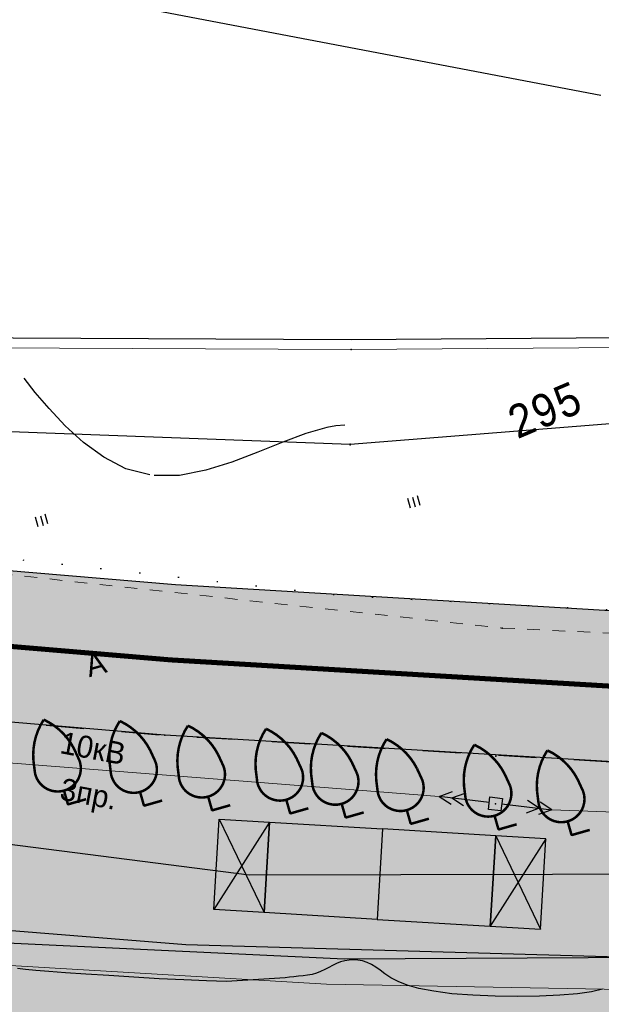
# Model space of a CAD drawing. Extents: x 4085 to 16488, y -65 to 12615.
# Tile 152 of 230: x 15472 to 15519, y 10567 to 10645. Entities that reach past the tile are written whole.
import ezdxf
from ezdxf.xclip import XClip

# ---------------------------------------------------------------- set-up
doc = ezdxf.new("R2010")
doc.units = 0
doc.header["$MEASUREMENT"] = 0
doc.header["$XCLIPFRAME"] = 0
for name, pattern in [('ACAD_ISO03W100', [30, 12, -18]), ('CONTI', [0]), ('STRIHSMALL', [1, 0.5, -0.5]), ('Д_ТРОТ_ТРУБА', [3, 1.5, -1.5]), ('ДОРОГИ_СТРОЯЩ', [9, 8, -1]), ('Контура низ откосов  Штриховая 0.1-0.5 - - - - - - -', [0.6, 0.1, -0.5]), ('РА_КОНТУРЫ', [1.5, 0, -1.5])]:
    doc.linetypes.add(name, pattern=pattern)
doc.layers.get('0').update_dxf_attribs({"color": 250, "linetype": 'CONTI'})
for name, color, linetype in [('(013) Газ', 30, 'ИК_Газопровод -------г--------'), ('(014) Водопровод', 5, 'ИК_Водопровод -------в--------'), ('(022) Возд. Линии', 7, 'Continuous'), ('(025) Дорога', 7, 'Continuous'), ('(035) Откосы', 7, 'Continuous'), ('(036) Растительность', 7, 'Continuous'), ('(037) Контуры', 7, 'Контура низ откосов  Штриховая 0.1-0.5 - - - - - - -'), ('(038) Деревья', 7, 'Continuous'), ('(040) Ограда', 7, 'Continuous'), ('GOR_BDEFAULT', 212, 'CONTI'), ('PI_TTDEFAULT', 5, 'CONTI')]:
    doc.layers.add(name, color=color, linetype=linetype)
doc.layers.add('.', color=7, linetype='Continuous', lineweight=15)
doc.layers.add('0ZG - GOR-INCE', color=5, linetype='Continuous', lineweight=15)
doc.styles.add('BM-431', font='txt')
doc.styles.add('ESKD1', font='times.ttf', dxfattribs={"width": 0.8, "oblique": 14.99430549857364})
doc.styles.add('SHRFT', font='isocteur.ttf', dxfattribs={"width": 0.75})
doc.styles.get("Standard").update_dxf_attribs({"font": 'times.ttf'})
doc.linetypes.add('ИК_Водопровод -------в--------', pattern='A,9,-0.6,["В",Standard,S=1.199999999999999,R=0,X=0,Y=-0.6],-1.199999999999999', length=10.8)
doc.linetypes.add('ИК_Газопровод -------г--------', pattern='A,9,-0.6,["Г",Standard,S=1.199999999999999,R=0,X=0,Y=-0.6],-1.199999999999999', length=10.8)
doc.linetypes.add('ОГРАДА_ГЛИН', pattern='A,4,["|",Standard,S=0.8,R=0,X=0,Y=-0.8],0.5,["|",Standard,S=0.8,R=0,X=0,Y=-0.8],3.5', length=8)
doc.linetypes.add('ОТКОСЫ_НЕУКР', pattern='A,0.5,["|",Standard,S=1.199999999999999,R=0,X=0,Y=-1.199999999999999],1,["|",Standard,S=0.5,R=0,X=0,Y=-0.5],0.5', length=2)

# ---------------------------------------------------------------- blocks, each defined once
blk = doc.blocks.new('wedwedwedewdewd')
at = {"layer": '.', "linetype": 'Continuous'}
h = blk.add_hatch(color=256, dxfattribs=at)
h.dxf.hatch_style = 1
h.set_gradient(color1=(255, 217, 179), color2=(255, 209, 163), one_color=1, tint=0.8199999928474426, name='HEMISPHERICAL')
h.paths.add_polyline_path([(16128.6629179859, 10756.6104308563), (16126.6629179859, 10756.6104308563), (16126.6629179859, 10760.2104308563), (16128.6629179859, 10760.2104308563)])
h.paths.add_polyline_path([(16137.6629179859, 10756.6104308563), (16139.6629179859, 10756.6104308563), (16139.6629179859, 10760.2104308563), (16137.6629179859, 10760.2104308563)])
h = blk.add_hatch(color=256, dxfattribs=at)
h.dxf.hatch_style = 1
h.set_gradient(color1=(255, 127, 127), color2=(255, 133, 133), one_color=1, tint=0.7599999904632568, name='HEMISPHERICAL')
h.paths.add_polyline_path([(16133.1629179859, 10760.2104308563), (16133.1629179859, 10756.6104308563), (16137.6629179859, 10756.6104308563), (16137.6629179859, 10760.2104308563)])
h.paths.add_polyline_path([(16133.1629179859, 10760.2104308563), (16133.1629179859, 10756.6104308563), (16128.6629179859, 10756.6104308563), (16128.6629179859, 10760.2104308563)])
at = {"linetype": 'Continuous'}
for points in [[(16128.6629179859, 10756.6104308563), (16126.6629179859, 10756.6104308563), (16126.6629179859, 10760.2104308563), (16128.6629179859, 10760.2104308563)], [(16133.1629179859, 10760.2104308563), (16133.1629179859, 10756.6104308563), (16128.6629179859, 10756.6104308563), (16128.6629179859, 10760.2104308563)], [(16133.1629179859, 10760.2104308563), (16133.1629179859, 10756.6104308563), (16137.6629179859, 10756.6104308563), (16137.6629179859, 10760.2104308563)], [(16137.6629179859, 10756.6104308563), (16139.6629179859, 10756.6104308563), (16139.6629179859, 10760.2104308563), (16137.6629179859, 10760.2104308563)]]:
    blk.add_lwpolyline(points, close=True, dxfattribs=at)
for points in [[(16126.6629179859, 10760.2104308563), (16128.6629179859, 10756.6104308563)], [(16128.6629179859, 10760.2104308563), (16126.6629179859, 10756.6104308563)], [(16137.6629179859, 10760.2104308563), (16139.6629179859, 10756.6104308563)], [(16139.6629179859, 10760.2104308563), (16137.6629179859, 10756.6104308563)]]:
    blk.add_lwpolyline(points, dxfattribs=at)
blk = doc.blocks.new('Frukt')
at = {"const_width": 0.05}
for points in [[(-0.4205244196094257, 1.022529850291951, -0.1691763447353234), (1e-16, 1.75, -0.2441870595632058)], [(0.4205244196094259, 1.022529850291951, 0.1691763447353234), (1e-16, 1.75, 0.2441870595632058)], [(-0.4584567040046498, 0.7797198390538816, 1.08086464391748), (0.4584567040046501, 0.7797198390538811, 1.08086464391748)]]:
    blk.add_lwpolyline(points, format="xyb", dxfattribs=at)
for points in [[(-0.4205244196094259, 1.022529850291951), (-0.4584567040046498, 0.7797198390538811)], [(0.4205244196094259, 1.022529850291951), (0.4584567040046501, 0.7797198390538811)], [(0, 0), (0, 0.2749118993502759)], [(0, 0), (0.375, 0)]]:
    blk.add_lwpolyline(points, dxfattribs=at)
blk.add_lwpolyline([(0, 0), (0, 0.2749118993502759)])
blk = doc.blocks.new('SAFASDSADSD')
at = {"layer": '(038) Деревья', "color": 253, "linetype": 'Continuous', "xscale": 2, "yscale": 2, "zscale": 2, "rotation": 15.91962328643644}
for p in [(15444.0043858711, 10292.82022309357, -0.674999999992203), (15447.02492116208, 10292.76666642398, -0.6589999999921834), (15449.72946732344, 10292.58138766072, -0.7379999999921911), (15452.83238743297, 10292.45774003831, -0.7429999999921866), (15455.03145638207, 10292.29466730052, -0.8619999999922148), (15457.61921758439, 10292.04487967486, -0.8489999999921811), (15461.1039558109, 10291.82215972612, -0.6479999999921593), (15464.00628420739, 10291.59970560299, -0.8339999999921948)]:
    blk.add_blockref('Frukt', p, dxfattribs=at)
blk = doc.blocks.new('strela1')
at = {"layer": '(022) Возд. Линии'}
for p, q in [((-2, 0), (-1.5, 0.25)), ((0, 0), (-2, 0)), ((-2, 0), (-1.5, -0.25)), ((-1.5, 0), (-1, 0.25)), ((-1.5, 0), (-1, -0.25))]:
    blk.add_line(p, q, dxfattribs=at)
blk = doc.blocks.new('strela2')
at = {"layer": '(022) Возд. Линии'}
for p, q in [((0, 0), (2, 0)), ((1.5, 0), (1, 0.25)), ((1.5, 0), (1, -0.25)), ((2, 0), (1.5, 0.25)), ((2, 0), (1.5, -0.25))]:
    blk.add_line(p, q, dxfattribs=at)
blk = doc.blocks.new('U1062')
blk.add_lwpolyline([(-0.4981749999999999, -0.5072450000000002), (-0.4981749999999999, 0.4927550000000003), (0.5018250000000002, 0.4927550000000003), (0.5018250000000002, -0.5072450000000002)], close=True)
at = {"color": 4, "oblique": 15}
blk.add_attdef('Z', (1.096646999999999, -0.875141), '', height=2, dxfattribs=at)
blk = doc.blocks.new('I04020')
for p, q in [((-0.8, 0), (-0.8, 1.599999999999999)), ((0, 1.599999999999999), (0, 0)), ((0.8, 0), (0.8, 1.599999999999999))]:
    blk.add_line(p, q)
blk = doc.blocks.new('DWQDWQDWQDW')
at = {"layer": '(013) Газ', "color": 253, "elevation": -293.957, "flags": 128}
blk.add_lwpolyline([(16593.83506903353, 8974.110468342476), (16588.96545963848, 8968.736761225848), (16632.98667265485, 8943.083242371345), (16704.89038168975, 8901.987053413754), (16713.49512867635, 8898.601605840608), (16716.29561868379, 8902.06056614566), (16753.91639659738, 8891.037372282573), (16792.22739751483, 8888.710553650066), (16830.89549945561, 8890.879287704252), (16830.50853180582, 8918.83143865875)], dxfattribs=at)
at = {"layer": '(014) Водопровод', "color": 253, "elevation": -0.2139999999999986, "flags": 128}
blk.add_lwpolyline([(16576.37112010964, 8963.692651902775), (16647.22021744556, 8922.774417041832), (16676.61723473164, 8903.063879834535), (16729.17879445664, 8880.612172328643), (16787.81512696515, 8871.698870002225), (16848.04605080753, 8870.409413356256), (16903.72827593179, 8877.875031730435), (16942.08651437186, 8888.592403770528), (16968.85804464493, 8898.019312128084), (16985.97840509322, 8906.188265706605), (17005.34272647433, 8917.325592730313), (17029.56370210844, 8932.37398698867), (17030.32106021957, 8934.643155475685)], dxfattribs=at)
at = {"layer": '(025) Дорога', "color": 253, "linetype": 'Д_ТРОТ_ТРУБА', "elevation": -0.4010000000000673, "flags": 128}
blk.add_lwpolyline([(16566.95710446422, 8968.774648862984), (16581.35964468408, 8962.579843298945), (16593.92467366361, 8956.537509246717), (16606.68271899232, 8949.315799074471), (16619.4903360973, 8941.466356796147), (16632.3521543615, 8933.527680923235), (16644.7375996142, 8925.950764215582), (16657.88819308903, 8918.769131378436), (16670.94665096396, 8911.584201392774), (16683.91161958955, 8904.281972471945), (16697.34266377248, 8897.96886783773), (16711.11165083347, 8892.342929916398), (16724.9216501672, 8887.512931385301), (16739.10714151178, 8883.503847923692), (16753.61875502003, 8880.664484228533), (16784.58704305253, 8877.32039776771), (16810.58901265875, 8875.154393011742), (16851.88239628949, 8872.593959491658), (16870.9045429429, 8873.190305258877), (16896.32836116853, 8876.784183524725), (16922.73497409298, 8884.704644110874), (16937.64509330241, 8890.028293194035), (16946.15470516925, 8892.230724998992), (16961.10083296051, 8897.336424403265), (16974.97421041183, 8903.031104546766), (16988.47571634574, 8909.838002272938), (17001.44256465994, 8917.787105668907), (17014.22299669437, 8926.21469412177), (17017.81314260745, 8929.256083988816)], dxfattribs=at)
at = {"layer": '(035) Откосы', "color": 253, "linetype": 'ОТКОСЫ_НЕУКР', "ltscale": 1.5, "elevation": -0.6170000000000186, "flags": 128}
blk.add_lwpolyline([(16739.45308839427, 8875.20530978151), (16758.92019256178, 8871.7201008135), (16785.23249284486, 8868.989124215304), (16834.46331352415, 8866.430057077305), (16872.30635476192, 8865.117805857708), (16894.6491773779, 8865.49292062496), (16897.6269511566, 8866.243948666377), (16919.04864691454, 8873.140999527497), (16955.05316177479, 8885.96822939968), (16990.55466388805, 8900.238315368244), (17022.49028712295, 8919.820872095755)], dxfattribs=at)
at = {"layer": '(037) Контуры', "color": 253, "linetype": 'РА_КОНТУРЫ', "elevation": 0.1370000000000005, "flags": 128}
blk.add_lwpolyline([(16709.93101087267, 8900.003870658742), (16727.13231965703, 8893.835471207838), (16737.69941842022, 8890.020052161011), (16764.36353580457, 8886.408268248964), (16791.92882026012, 8882.68535570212), (16826.8782259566, 8880.017210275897), (16829.39197099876, 8881.426574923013), (16830.10129526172, 8884.267925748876), (16830.31817282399, 8891.853615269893)], dxfattribs=at)
at = {"layer": '(040) Ограда', "color": 253, "linetype": 'ОГРАДА_ГЛИН', "ltscale": 0.5, "elevation": 0.1370000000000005, "flags": 128}
blk.add_lwpolyline([(16711.29915377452, 8902.988500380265), (16714.09985229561, 8901.531539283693), (16715.19022451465, 8903.42581412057), (16754.76966630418, 8893.926719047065), (16792.35856682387, 8892.861280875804), (16829.90656992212, 8892.260254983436), (16829.68568297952, 8900.108678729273), (16829.1840738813, 8917.931555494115)], dxfattribs=at)
at = {"color": 253, "linetype": 'Continuous', "elevation": -0.6170000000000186}
blk.add_lwpolyline([(16558.80255977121, 8945.946029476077), (16570.6070005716, 8947.717188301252, -0.07815532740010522), (16597.94249155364, 8942.058203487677), (16620.12967143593, 8929.197915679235, 0.02195865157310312), (16680.08866086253, 8893.238522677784, 0.01496813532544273), (16723.48298193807, 8876.757839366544), (16750.88513959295, 8870.57602320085), (16790.77832134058, 8867.279309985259), (16872.31370058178, 8863.893621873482), (16895.15054692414, 8864.321306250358), (16944.32124811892, 8880.133131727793), (16994.43535242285, 8899.563749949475), (17012.77464116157, 8910.375999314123), (17023.26825659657, 8917.9292242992)], format="xyb", dxfattribs=at)
at = {"color": 253, "linetype": 'Continuous'}
for points, elevation in [([(16711.11455305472, 8902.633644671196), (16714.25530054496, 8900.999785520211), (16715.38769388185, 8902.96706253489), (16754.71675908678, 8893.528058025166), (16792.3496989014, 8892.461371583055), (16830.31817282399, 8891.853615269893), (16830.08552465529, 8900.119931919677), (16829.58391555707, 8917.942808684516)], 0.1370000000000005), ([(16737.97634096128, 8880.481025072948), (16795.4310455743, 8874.631195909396)], 0.4177193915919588), ([(16799.88561185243, 8873.995275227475), (16854.4341576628, 8870.687731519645)], 0.5227193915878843)]:
    blk.add_lwpolyline(points, dxfattribs=dict(at, elevation=elevation))
at = {"color": 253, "linetype": 'STRIHSMALL', "elevation": -0.1080000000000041}
blk.add_lwpolyline([(16683.38293585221, 8910.534855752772), (16713.86271344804, 8896.817288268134), (16737.53588446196, 8889.268521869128), (16798.08475644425, 8881.262483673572), (16829.05295367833, 8879.045837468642), (16831.14934190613, 8881.717680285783), (16831.25646008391, 8899.907069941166), (16831.3587894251, 8917.283282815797)], dxfattribs=at)
at = {"layer": 'GOR_BDEFAULT', "color": 253}
for points in [[(16784.23254662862, 8887.670188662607, 1.043000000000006), (16783.29392544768, 8887.943300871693, 1.043000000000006), (16782.42627346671, 8888.420774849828, 1.043000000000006), (16781.63999533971, 8889.022658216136, 1.043000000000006), (16780.92828191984, 8889.695538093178, 1.043000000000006), (16780.3011764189, 8890.400689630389, 1.043000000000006), (16779.76908173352, 8891.058167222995, 1.043000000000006), (16779.3395301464, 8891.638927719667, 1.043000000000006)], [(16792.02190475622, 8889.46306356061, 1.043000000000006), (16791.67521992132, 8889.445467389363, 1.043000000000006), (16791.30702683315, 8889.391301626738, 1.043000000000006), (16790.47456744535, 8889.175404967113, 1.043000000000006), (16789.5460338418, 8888.851947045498, 1.043000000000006), (16788.55010511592, 8888.469681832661, 1.043000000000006), (16787.50792531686, 8888.106417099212, 1.043000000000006), (16786.4603624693, 8887.803742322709, 1.043000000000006), (16785.41171403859, 8887.62475498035, 1.043000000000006), (16784.40499552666, 8887.642598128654, 1.043000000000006)], [(16801.73213069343, 8866.81711876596, 0.02799999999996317), (16801.29158036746, 8866.723228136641, 0.02799999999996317), (16800.72947140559, 8866.659720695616, 0.02799999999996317), (16800.03612464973, 8866.624083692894, 0.02799999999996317), (16799.22625149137, 8866.599477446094, 0.02799999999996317), (16798.35540447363, 8866.61067885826, 0.02799999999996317), (16797.45765078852, 8866.64588342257, 0.02799999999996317), (16796.57422092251, 8866.705474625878, 0.02799999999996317), (16795.74885996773, 8866.780165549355, 0.02799999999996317), (16795.03711971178, 8866.89473600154, 0.02799999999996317), (16794.44655077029, 8867.020148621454, 0.02799999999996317), (16793.98431492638, 8867.168597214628, 0.02799999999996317), (16793.62389283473, 8867.322859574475, 0.02799999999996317), (16793.33625129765, 8867.475381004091, 0.02799999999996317), (16793.10919579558, 8867.633322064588, 0.02799999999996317), (16792.92588614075, 8867.781973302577, 0.02799999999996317), (16792.75728712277, 8867.913787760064, 0.02799999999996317), (16792.58404419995, 8868.023725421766, 0.02799999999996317), (16792.40867197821, 8868.102115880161, 0.02799999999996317), (16792.22613948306, 8868.168306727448, 0.02799999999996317), (16792.0511555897, 8868.205467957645, 0.02799999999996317), (16791.8715270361, 8868.220755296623, 0.02799999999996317), (16791.69693272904, 8868.216682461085, 0.02799999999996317), (16791.5273706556, 8868.193257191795, 0.02799999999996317), (16791.35316392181, 8868.147958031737, 0.02799999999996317), (16791.19366883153, 8868.085818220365, 0.02799999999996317), (16791.03668960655, 8868.014003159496, 0.02799999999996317), (16790.88222775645, 8867.932507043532, 0.02799999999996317), (16790.72524878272, 8867.860691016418, 0.02799999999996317), (16790.55859165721, 8867.786358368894, 0.02799999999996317), (16790.38941816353, 8867.721702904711, 0.02799999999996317), (16790.21521142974, 8867.676403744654, 0.02799999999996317), (16790.03597145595, 8867.650460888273, 0.02799999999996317), (16789.85673123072, 8867.624518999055, 0.02799999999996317), (16789.67245877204, 8867.617929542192, 0.02799999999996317), (16789.49070167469, 8867.601666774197, 0.02799999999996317), (16789.31862348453, 8867.587917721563, 0.02799999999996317), (16789.14906141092, 8867.56449245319, 0.02799999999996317), (16786.80693363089, 8867.472094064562, 0.02799999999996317), (16786.02067411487, 8867.515620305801, 0.02799999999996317), (16785.11537082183, 8867.579858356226, 0.02799999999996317), (16784.13728697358, 8867.64583734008, 0.02799999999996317), (16783.13229746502, 8867.735815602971, 0.02799999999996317), (16782.14918138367, 8867.821147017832, 0.02799999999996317), (16781.2291666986, 8867.902224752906, 0.02799999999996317), (16780.42567816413, 8867.972272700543, 0.02799999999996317), (16779.76775073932, 8868.038838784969, 0.02799999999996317), (16779.2482218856, 8868.08973210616, 0.02799999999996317), (16778.84270356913, 8868.13926992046, 0.02799999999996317), (16778.52932085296, 8868.19210488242, 0.02799999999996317)], [(16801.73213069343, 8866.81711876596, 0.02799999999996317), (16801.29158036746, 8866.723228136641, 0.02799999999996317), (16800.72947140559, 8866.659720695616, 0.02799999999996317), (16800.03612464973, 8866.624083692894, 0.02799999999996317), (16799.22625149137, 8866.599477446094, 0.02799999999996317), (16798.35540447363, 8866.61067885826, 0.02799999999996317), (16797.45765078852, 8866.64588342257, 0.02799999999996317), (16796.57422092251, 8866.705474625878, 0.02799999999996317), (16795.74885996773, 8866.780165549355, 0.02799999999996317), (16795.03711971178, 8866.89473600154, 0.02799999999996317), (16794.44655077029, 8867.020148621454, 0.02799999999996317), (16793.98431492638, 8867.168597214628, 0.02799999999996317), (16793.62389283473, 8867.322859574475, 0.02799999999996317), (16793.33625129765, 8867.475381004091, 0.02799999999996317), (16793.10919579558, 8867.633322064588, 0.02799999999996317), (16792.92588614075, 8867.781973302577, 0.02799999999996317), (16792.75728712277, 8867.913787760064, 0.02799999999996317), (16792.58404419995, 8868.023725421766, 0.02799999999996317), (16792.40867197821, 8868.102115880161, 0.02799999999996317), (16792.22613948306, 8868.168306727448, 0.02799999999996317), (16792.0511555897, 8868.205467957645, 0.02799999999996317), (16791.8715270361, 8868.220755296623, 0.02799999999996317), (16791.69693272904, 8868.216682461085, 0.02799999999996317), (16791.5273706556, 8868.193257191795, 0.02799999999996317), (16791.35316392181, 8868.147958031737, 0.02799999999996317), (16791.19366883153, 8868.085818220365, 0.02799999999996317), (16791.03668960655, 8868.014003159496, 0.02799999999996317), (16790.88222775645, 8867.932507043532, 0.02799999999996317), (16790.72524878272, 8867.860691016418, 0.02799999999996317), (16790.55859165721, 8867.786358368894, 0.02799999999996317), (16790.38941816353, 8867.721702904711, 0.02799999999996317), (16790.21521142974, 8867.676403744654, 0.02799999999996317), (16790.03597145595, 8867.650460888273, 0.02799999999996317), (16789.85673123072, 8867.624518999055, 0.02799999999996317), (16789.67245877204, 8867.617929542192, 0.02799999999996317), (16789.49070167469, 8867.601666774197, 0.02799999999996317), (16789.31862348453, 8867.587917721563, 0.02799999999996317), (16789.14906141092, 8867.56449245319, 0.02799999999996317), (16786.80693363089, 8867.472094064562, 0.02799999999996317), (16786.02067411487, 8867.515620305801, 0.02799999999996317), (16785.11537082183, 8867.579858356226, 0.02799999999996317), (16784.13728697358, 8867.64583734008, 0.02799999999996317), (16783.13229746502, 8867.735815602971, 0.02799999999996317), (16782.14918138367, 8867.821147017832, 0.02799999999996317), (16781.2291666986, 8867.902224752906, 0.02799999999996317), (16780.42567816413, 8867.972272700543, 0.02799999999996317), (16779.76775073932, 8868.038838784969, 0.02799999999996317), (16779.2482218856, 8868.08973210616, 0.02799999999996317), (16778.84270356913, 8868.13926992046, 0.02799999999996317), (16778.52932085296, 8868.19210488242, 0.02799999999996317)]]:
    blk.add_polyline3d(points, dxfattribs=at)
at = {"layer": 'PI_TTDEFAULT', "color": 253}
for p in [(16792.3496989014, 8892.461371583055, 1.620999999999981), (16792.22524853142, 8888.679005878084, 0.3290000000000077), (16792.22739751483, 8888.710553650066, 0.3020000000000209), (16798.08475644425, 8881.262483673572, 0.3009999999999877), (16784.58704305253, 8877.32039776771, 0.2679999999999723), (16797.70981214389, 8876.175447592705, 0.4130000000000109), (16780.68040804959, 8874.66167571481, 0.5449999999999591), (16783.69885675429, 8874.537300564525, 0.5609999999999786), (16786.39831427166, 8874.288649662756, 0.4819999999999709), (16789.49748146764, 8874.09227086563, 0.4769999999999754), (16797.65368242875, 8874.280678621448, 0.4979999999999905), (16791.69212152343, 8873.877673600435, 0.3579999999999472), (16794.27331342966, 8873.567270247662, 0.3709999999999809), (16797.75187044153, 8873.262892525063, 0.5720000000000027), (16800.64818402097, 8872.972438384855, 0.3859999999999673)]:
    blk.add_point(p, dxfattribs=at)
at = {"layer": '(022) Возд. Линии', "color": 253, "extrusion": (-0.01087619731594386, 0.001552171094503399, 0.9999396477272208), "rotation": 351.8784939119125}
for name, p in [('strela1', (16796.42272292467, 8874.620761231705, -168.4222239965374)), ('strela2', (16796.91768063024, 8874.5499311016, -168.4222239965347))]:
    blk.add_blockref(name, p, dxfattribs=at)
at = {"layer": '(022) Возд. Линии', "color": 253, "extrusion": (-0.01087619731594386, 0.001552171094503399, 0.9999396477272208), "xscale": 0.5, "yscale": 0.5, "zscale": 0.5, "rotation": 351.8784939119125}
blk.add_blockref('U1062', (16796.66516417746, 8874.556504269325, -168.4222239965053), dxfattribs=at)
at = {"layer": '(036) Растительность', "color": 253, "linetype": 'Continuous', "extrusion": (-0.01063456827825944, -0.002758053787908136, 0.9999396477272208), "xscale": 0.25, "yscale": 0.25, "zscale": 0.25, "rotation": 14.53837778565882}
for p in [(16790.67234030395, 8884.822485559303, -497.0548588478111), (16775.88055458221, 8884.431613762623, -496.896466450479)]:
    blk.add_blockref('I04020', p, dxfattribs=at)
at = {"layer": '(038) Деревья', "color": 253, "linetype": 'Continuous', "xscale": 2, "yscale": 2, "zscale": 2, "rotation": 14.5758826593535}
for p in [(16780.68040804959, 8874.66167571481, 0.5449999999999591), (16783.69885675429, 8874.537300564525, 0.5609999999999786), (16786.39831427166, 8874.288649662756, 0.4819999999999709), (16789.49748146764, 8874.09227086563, 0.4769999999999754), (16791.69212152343, 8873.877673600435, 0.3579999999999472), (16794.27331342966, 8873.567270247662, 0.3709999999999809), (16797.75187044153, 8873.262892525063, 0.5720000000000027), (16800.64818402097, 8872.972438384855, 0.3859999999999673)]:
    blk.add_blockref('Frukt', p, dxfattribs=at)
at = {"layer": '(022) Возд. Линии', "color": 253, "extrusion": (-0.01074418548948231, 0.002294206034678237, 0.9999396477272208), "style": 'BM-431'}
for s, p in [('10кВ', (16779.40492334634, 8877.101007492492, -159.5291735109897)), ('3пр.', (16779.35588323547, 8875.25820253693, -159.5291735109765))]:
    blk.add_text(s, height=0.8750000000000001, rotation=347.9473532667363, dxfattribs=at).set_placement(p)
at = {"layer": '(025) Дорога', "color": 253, "linetype": 'ДОРОГИ_СТРОЯЩ', "extrusion": (-0.01063456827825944, -0.002758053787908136, 0.9999396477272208), "style": 'BM-431'}
blk.add_text('A', height=0.8750000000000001, rotation=14.53837778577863, dxfattribs=at).set_placement((16777.56679165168, 8878.351432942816, -496.8954330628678))
at = {"layer": 'GOR_BDEFAULT', "color": 253, "style": 'SHRFT', "width": 0.75}
blk.add_text('295', height=1.3125, rotation=21.64072107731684, dxfattribs=at).set_placement((16798.83472471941, 8888.732759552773, 1.043000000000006))
blk = doc.blocks.new('A$C10aa157c')
at = {"layer": '.', "linetype": 'Continuous', "lineweight": 30}
h = blk.add_hatch(color=250, dxfattribs=at)
h.dxf.hatch_style = 1
h.set_gradient(color1=(51, 51, 51), color2=(51, 51, 51), one_color=1, tint=0.2000000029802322)
h.paths.add_polyline_path([(126.3564412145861, 68.20969362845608), (126.3564412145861, 60.14543646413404), (119.190363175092, 53.78011422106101), (110.3653580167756, 45.94123759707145), (106.847521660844, 42.81649322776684), (94.26823584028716, 34.09151423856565), (81.49136426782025, 25.8405171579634), (68.1531967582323, 18.71887362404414), (54.41717788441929, 12.70042121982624), (39.59489175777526, 7.245631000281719), (31.13926828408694, 4.844249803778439), (16.35809187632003, -0.8275857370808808), (-9.85552003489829, -9.365117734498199), (-35.18806824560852, -13.55421015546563), (-54.19099913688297, -14.59647169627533), (-95.5330705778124, -13.00509478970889), (-121.5786835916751, -11.4494461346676), (-152.6168759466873, -8.83250263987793), (-167.191083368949, -6.334225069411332), (-181.4666888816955, -2.658901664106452), (-195.3861565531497, 1.845916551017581), (-209.283288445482, 7.147417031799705), (-222.8586848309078, 13.14382019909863), (-235.9913293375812, 20.1400053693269), (-249.2146866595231, 27.01673148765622), (-262.5300769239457, 33.8880007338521), (-275.0897990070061, 41.17238829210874), (-288.1342465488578, 48.80726432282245), (-301.1224152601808, 56.35420234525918), (-314.0463051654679, 63.27474337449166), (-326.7495747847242, 69.02075895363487), (-341.2934258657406, 74.8761134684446), (-369.0938269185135, 86.0685550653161), (-366.8530132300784, 91.63441115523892), (-339.0526121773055, 80.44196955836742), (-324.3917479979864, 74.53950556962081), (-311.3907699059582, 68.65882879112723), (-298.1981247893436, 61.59437354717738), (-285.1116180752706, 53.99029499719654), (-272.0692668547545, 46.35664593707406), (-259.6474788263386, 39.15225737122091), (-246.4547890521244, 32.34430644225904), (-233.1965844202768, 25.44945819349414), (-220.2324603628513, 18.54304932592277), (-207.0003452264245, 12.69827729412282), (-193.3918239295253, 7.506876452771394), (-179.793426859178, 3.105967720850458), (-165.9341270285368, -0.4621757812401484), (-151.8565753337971, -2.875317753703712), (-121.1477076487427, -5.464494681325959), (-95.23877946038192, -7.011979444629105), (-54.24000764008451, -8.590141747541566), (-35.84375756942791, -7.581155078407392), (-11.28211946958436, -3.519543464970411), (14.35296780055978, 4.829568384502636), (29.24111810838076, 10.54245196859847), (37.73652797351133, 12.955132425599), (52.17507667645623, 18.26870238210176), (65.53231555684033, 24.12119189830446), (78.44565693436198, 31.01600815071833), (90.93007085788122, 39.07814309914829), (103.1321093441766, 47.54146374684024), (106.3807575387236, 50.42709972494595), (115.20576269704, 58.26597634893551), (120.3564412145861, 62.84110494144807), (120.3564412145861, 68.20969362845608)])
at = {"layer": '.', "linetype": 'Continuous', "lineweight": 50}
h = blk.add_hatch(color=4, dxfattribs=at)
h.dxf.hatch_style = 1
h.set_gradient(color1=(0, 255, 255), color2=(0, 255, 255), one_color=1, tint=0.5)
edge = h.paths.add_edge_path()
edge.add_line((117.4324962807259, 25.8464246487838), (111.2859458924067, 22.04202636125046))
edge.add_line((111.2859458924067, 22.04202636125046), (90.49397812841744, 10.57433190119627))
edge.add_line((90.49397812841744, 10.57433190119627), (88.23807309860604, 9.587726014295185))
edge.add_line((88.23807309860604, 9.587726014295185), (6.163735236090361, -19.95635591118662))
edge.add_arc((-27.70549202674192, 74.13336427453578), 100.0000000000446, 270.3128248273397, 289.7972202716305, ccw=False)
edge.add_line((-27.15951241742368, -25.86514524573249), (-114.5854871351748, -26.34248035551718))
edge.add_line((-114.5854871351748, -26.34248035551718), (-131.8038967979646, -25.51755084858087))
edge.add_line((-131.8038967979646, -25.51755084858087), (-156.2513825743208, -23.98036590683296))
edge.add_line((-156.2513825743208, -23.98036590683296), (-183.7814535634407, -18.45982324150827))
edge.add_line((-183.7814535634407, -18.45982324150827), (-197.4729350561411, -14.02515858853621))
edge.add_line((-197.4729350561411, -14.02515858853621), (-226.9882538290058, -3.257921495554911))
edge.add_line((-226.9882538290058, -3.257921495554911), (-229.3201723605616, -2.22804471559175))
edge.add_line((-229.3201723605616, -2.22804471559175), (-266.0129081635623, 18.33381446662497))
edge.add_line((-266.0129081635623, 18.33381446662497), (-302.414357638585, 39.40997971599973))
edge.add_line((-302.414357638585, 39.40997971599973), (-311.2653128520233, 44.05475481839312))
edge.add_arc((-5824.953526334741, -31255.54911888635), 31781.53489632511, 80.00936784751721, 80.04077242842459)
edge.add_arc((-344.2962635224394, -73.22361097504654), 121.3386725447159, 82.48260712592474, 104.7849835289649)
edge.add_line((-375.2609654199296, 44.0975750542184), (-422.1471010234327, 28.59770207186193))
edge.add_line((-422.1471010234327, 28.59770207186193), (-424.8801888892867, 34.73041368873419))
edge.add_line((-424.8801888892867, 34.73041368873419), (-369.9069065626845, 51.63645814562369))
edge.add_arc((-345.3716680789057, -51.17261419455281), 105.6961838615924, 80.20076656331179, 103.42249696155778, ccw=False)
edge.add_line((-327.3825670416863, 52.98148090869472), (-309.305153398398, 49.80210033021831))
edge.add_line((-309.305153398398, 49.80210033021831), (-299.5158731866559, 44.66491412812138))
edge.add_line((-299.5158731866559, 44.66491412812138), (-263.0429987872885, 23.54739438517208))
edge.add_line((-263.0429987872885, 23.54739438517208), (-226.6355735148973, 3.145417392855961))
edge.add_line((-226.6355735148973, 3.145417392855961), (-224.7456836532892, 2.310759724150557))
edge.add_line((-224.7456836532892, 2.310759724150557), (-195.5197359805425, -8.350914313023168))
edge.add_line((-195.5197359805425, -8.350914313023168), (-182.2621487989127, -12.64504079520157))
edge.add_line((-182.2621487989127, -12.64504079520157), (-155.4697206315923, -18.01766561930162))
edge.add_line((-155.4697206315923, -18.01766561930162), (-131.4720545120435, -19.52656724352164))
edge.add_line((-131.4720545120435, -19.52656724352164), (-114.4582114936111, -20.34169601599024))
edge.add_line((-114.4582114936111, -20.34169601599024), (-27.19227119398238, -19.86523467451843))
edge.add_arc((-27.70549202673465, 74.13336427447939), 93.99999999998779, 270.3128248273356, 289.7972202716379)
edge.add_line((4.131581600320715, -14.31097270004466), (86.01742751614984, 15.16525827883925))
edge.add_line((86.01742751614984, 15.16525827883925), (87.83742534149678, 15.96122288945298))
edge.add_line((87.83742534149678, 15.96122288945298), (108.2562857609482, 27.2231320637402))
edge.add_line((108.2562857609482, 27.2231320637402), (115.2645194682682, 31.56086796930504))
edge.add_line((115.2645194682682, 31.56086796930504), (117.4324962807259, 25.8464246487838))
at = {"linetype": 'Continuous'}
h = blk.add_hatch(color=256, dxfattribs=at)
h.dxf.hatch_style = 1
h.set_gradient(color1=(196, 196, 196), color2=(179, 179, 179), one_color=1, tint=0.699999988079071, name='SPHERICAL')
edge = h.paths.add_edge_path()
edge.add_line((-329.6939609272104, -123.8959480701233), (-413.5123903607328, -4.99904155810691))
edge.add_line((-413.5123903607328, -4.99904155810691), (-355.7886663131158, 33.28476060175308))
edge.add_line((-355.7886663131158, 33.28476060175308), (-335.031477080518, 75.58643090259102))
edge.add_line((-335.031477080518, 75.58643090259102), (-290.265852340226, 52.29770563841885))
edge.add_arc((-35.22096130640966, 435.710675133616), 460.4925641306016, 236.3682958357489, 253.1961533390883)
edge.add_arc((23.16678665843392, 1743.610821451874), 1759.185429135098, 263.7500878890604, 266.8247429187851)
edge.add_line((-74.2750708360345, -12.87386635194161), (-37.8087558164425, -12.38197344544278))
edge.add_line((-37.8087558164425, -12.38197344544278), (-8.681647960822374, -7.258780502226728))
edge.add_line((-8.681647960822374, -7.258780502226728), (21.71312455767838, 1.674478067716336))
edge.add_line((21.71312455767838, 1.674478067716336), (73.82824807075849, 22.10592837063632))
edge.add_line((73.82824807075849, 22.10592837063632), (122.4104008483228, 60.65294329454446))
edge.add_line((122.4104008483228, 60.65294329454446), (125.2745590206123, 27.75500045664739))
edge.add_line((125.2745590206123, 27.75500045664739), (114.748125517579, 2.379272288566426))
edge.add_line((114.748125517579, 2.379272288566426), (116.6623456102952, -0.02417328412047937))
edge.add_line((116.6623456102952, -0.02417328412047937), (116.2891382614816, -3.732436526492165))
edge.add_line((116.2891382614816, -3.732436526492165), (111.2584338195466, -27.65741119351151))
edge.add_line((111.2584338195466, -27.65741119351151), (112.8600939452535, -27.92515144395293))
edge.add_line((112.8600939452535, -27.92515144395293), (106.1017429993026, -65.58583641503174))
edge.add_line((106.1017429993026, -65.58583641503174), (101.2804055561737, -90.48027766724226))
edge.add_line((101.2804055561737, -90.48027766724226), (98.81490888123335, -96.13533966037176))
edge.add_line((98.81490888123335, -96.13533966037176), (53.13542081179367, -97.30507864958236))
edge.add_line((53.13542081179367, -97.30507864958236), (30.09047449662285, -97.89520286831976))
edge.add_line((30.09047449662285, -97.89520286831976), (12.28662535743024, -98.29843708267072))
edge.add_line((12.28662535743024, -98.29843708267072), (-62.51886126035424, -99.99268484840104))
edge.add_line((-62.51886126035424, -99.99268484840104), (-93.46711186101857, -101.1777100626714))
edge.add_line((-93.46711186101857, -101.1777100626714), (-93.73522817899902, -109.8933634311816))
edge.add_line((-93.73522817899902, -109.8933634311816), (-152.9130991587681, -112.2181400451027))
edge.add_line((-152.9130991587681, -112.2181400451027), (-153.085833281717, -120.2735644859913))
edge.add_line((-153.085833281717, -120.2735644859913), (-196.6151896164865, -120.663996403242))
edge.add_line((-196.6151896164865, -120.663996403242), (-196.010272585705, -100.2536491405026))
edge.add_line((-196.010272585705, -100.2536491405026), (-236.8828322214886, -97.89520286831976))
edge.add_line((-236.8828322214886, -97.89520286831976), (-266.6043384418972, -99.72434434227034))
edge.add_line((-266.6043384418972, -99.72434434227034), (-280.8519175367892, -100.7559259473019))
edge.add_line((-280.8519175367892, -100.7559259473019), (-292.7545044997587, -102.6790545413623))
edge.add_line((-292.7545044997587, -102.6790545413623), (-308.6164820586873, -109.5958216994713))
edge.add_line((-308.6164820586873, -109.5958216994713), (-329.6939609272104, -123.8959480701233))
blk.add_lwpolyline([(-373.7944340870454, 108.5221690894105), (-373.7944340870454, 37.87383067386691), (-338.7973859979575, -11.84971716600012), (-296.1668647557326, 12.1688909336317), (-278.1502265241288, 12.66864525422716), (-222.2923186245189, -17.35473897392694), (-192.3131233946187, -27.41567740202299), (-152.841873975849, -36.13979106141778), (-88.61392933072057, -37.22940865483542), (-24.38736609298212, -36.59652979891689), (-4.075459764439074, -35.34637554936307), (26.99026940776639, -25.76186857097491), (74.74103602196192, -7.278631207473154), (109.4043596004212, 7.298652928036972), (135.566190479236, 19.46775833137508), (110.1840137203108, 64.19822788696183), (9.488295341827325, 20.69822151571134), (-104.2532370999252, 13.96907995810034), (-207.6545405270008, 33.67587202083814), (-251.5703695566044, 64.2554686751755), (-301.8282399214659, 93.33502415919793), (-373.7944340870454, 108.5221690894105)], dxfattribs=at)
at = {"linetype": 'Continuous', "elevation": -1.620999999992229}
for points in [[(-9.85552003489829, -9.365117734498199), (-35.18806824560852, -13.55421015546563), (-54.19099913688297, -14.59647169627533), (-95.5330705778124, -13.00509478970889), (-121.5786835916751, -11.4494461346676), (-152.6168759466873, -8.83250263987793), (-167.191083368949, -6.334225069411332), (-181.4666888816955, -2.658901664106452), (-195.3861565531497, 1.845916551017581), (-209.283288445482, 7.147417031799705)], [(-207.0003452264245, 12.69827729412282), (-193.3918239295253, 7.506876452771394), (-179.793426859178, 3.105967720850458), (-165.9341270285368, -0.4621757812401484), (-151.8565753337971, -2.875317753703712), (-121.1477076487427, -5.464494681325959), (-95.23877946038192, -7.011979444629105), (-54.24000764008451, -8.590141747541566), (-35.84375756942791, -7.581155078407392), (-11.28211946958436, -3.519543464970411)]]:
    blk.add_lwpolyline(points, dxfattribs=at)
at = {"color": 7, "linetype": 'ACAD_ISO03W100', "ltscale": 0.2, "true_color": 0xffffff, "const_width": 0.2, "elevation": -1.620999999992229}
blk.add_lwpolyline([(-367.9734200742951, 88.8514831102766), (-340.1730190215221, 77.6590415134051), (-325.5706613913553, 71.78013226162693), (-312.7185375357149, 65.96678608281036), (-299.6602700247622, 58.97428794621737), (-286.6229323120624, 51.39877966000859), (-273.5795329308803, 43.76451711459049), (-261.0887778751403, 36.5201290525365), (-247.8347378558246, 29.68051896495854), (-234.593956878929, 22.79473178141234), (-221.5455725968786, 15.84343476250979), (-208.1418168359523, 9.922847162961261), (-194.3889902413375, 4.676396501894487), (-180.6300578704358, 0.2235330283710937), (-166.5626051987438, -3.398200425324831), (-152.2367256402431, -5.853910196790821), (-121.3631956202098, -8.456970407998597), (-95.38592501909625, -10.00853711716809), (-54.21550338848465, -11.59330672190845), (-35.51591290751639, -10.56768261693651), (-10.56881975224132, -6.442330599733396)], dxfattribs=at)
at = {"linetype": 'Continuous', "lineweight": 30}
blk.add_lwpolyline([(-424.8801888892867, 34.73041368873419), (-369.9069065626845, 51.63645814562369, -0.1016720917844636), (-327.3825670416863, 52.98148090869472), (-309.305153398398, 49.80210033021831), (-299.5158731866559, 44.66491412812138), (-263.0429987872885, 23.54739438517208), (-226.6355735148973, 3.145417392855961), (-224.7456836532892, 2.310759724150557), (-195.5197359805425, -8.350914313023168), (-182.2621487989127, -12.64504079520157), (-155.4697206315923, -18.01766561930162), (-131.4720545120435, -19.52656724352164), (-114.4582114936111, -20.34169601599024), (-27.19227119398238, -19.86523467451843, 0.0852221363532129)], format="xyb", dxfattribs=at)
at = {"linetype": 'Continuous'}
blk.add_blockref('SAFASDSADSD', (-15569.42628164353, -10307.01927286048), dxfattribs=at)
at = {"linetype": 'Continuous', "rotation": 356.565928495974}
blk.add_blockref('wedwedwedewdewd', (-16861.65467156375, -9789.68920512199, -32.28442113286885), dxfattribs=at)
at = {"layer": '0ZG - GOR-INCE', "linetype": 'Continuous', "rotation": 1.343740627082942}
blk.add_blockref('DWQDWQDWQDW', (-16693.37190173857, -9279.936333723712, -1.219999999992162), dxfattribs=at)

msp = doc.modelspace()

# ---------------------------------------------------------------- block references
at = {"linetype": 'Continuous'}
ref = msp.add_blockref('A$C10aa157c', (15727.08899905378, 10610.84620519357, 2.267999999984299), dxfattribs=dict(at, xscale=2, yscale=2, zscale=2))
XClip(ref).set_block_clipping_path([(-373.7944340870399, 108.52216908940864), (-301.8282399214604, 93.33502415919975), (-251.57036955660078, 64.25546867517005), (-207.6545405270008, 33.67587202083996), (-104.25323709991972, 13.969079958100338), (9.488295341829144, 20.69822151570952), (110.18401372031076, 64.19822788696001), (135.5661904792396, 19.467758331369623), (74.7410360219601, -7.278631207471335), (26.99026940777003, -25.76186857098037), (-4.075459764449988, -35.34637554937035), (-88.61392933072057, -37.22940865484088), (-152.84187397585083, -36.1397910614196), (-192.31312339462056, -27.415677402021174), (-222.2923186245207, -17.35473897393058), (-278.15022652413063, 12.668645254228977), (-296.17026621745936, 12.384943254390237), (-338.7973859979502, -11.849717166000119), (-373.7944340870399, 37.873830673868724)])

# ---------------------------------------------------------------- next in the draw order: texts
at = {"color": 5, "insert": (15454.92924240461, 10560.34882540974, 2.267999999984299), "char_height": 4.999999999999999, "width": 25.68478460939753, "attachment_point": 5, "rotation": 357.68326097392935, "style": 'ESKD1', "bg_fill": 3, "box_fill_scale": 1.1, "bg_fill_color": 256, "bg_fill_true_color": 13158600, "bg_fill_transparency": 0}
msp.add_mtext('Трансформатор ГКТП-250кВт', dxfattribs=at)

doc.saveas('drawing.dxf')
